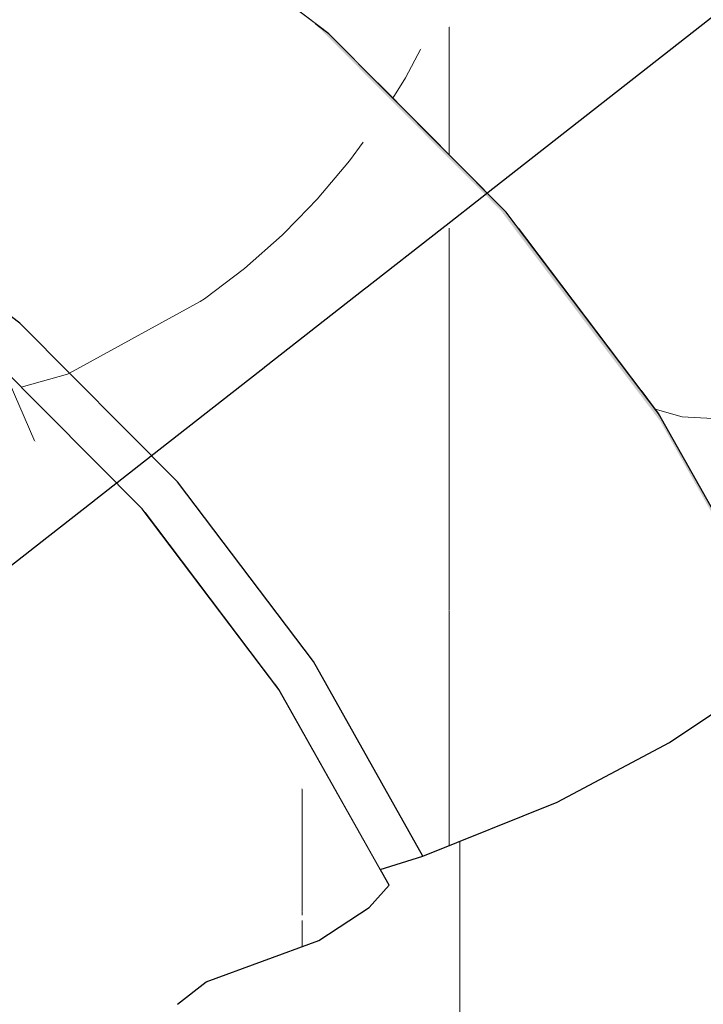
# Model space of a CAD drawing. Header units: millimetres. Extents: x -36478 to 31050, y -14815 to 11827.
# Tile 107 of 256: x -17879 to -17817, y 8070 to 8159. Entities that reach past the tile are written whole.
import ezdxf

# ---------------------------------------------------------------- set-up
doc = ezdxf.new("R2010")
doc.units = ezdxf.units.MM
doc.header["$MEASUREMENT"] = 0
doc.linetypes.add('Wipeout_Contour', pattern=[1000, 0, -1000])
for name, color, linetype in [('Nové_Konstrukce - krov', 7, 'Continuous'), ('Nové_Konstrukce - střechy a skořepiny', 7, 'Continuous'), ('Nové_Výplně - Povrchové', 7, 'Continuous')]:
    doc.layers.add(name, color=color, linetype=linetype)

# ---------------------------------------------------------------- blocks, each defined once
blk = doc.blocks.new('*X13')
at = {"layer": 'Nové_Výplně - Povrchové', "color": 21, "linetype": 'Continuous', "lineweight": 20, "true_color": 0xffaaaa}
for p, q in [((-17838.689, 8141.825), (-17838.689, 8093.528)), ((-17838.689, 8131.874), (-17851.415, 8131.874)), ((-17838.689, 8131.874), (-17836.865, 8129.979)), ((-17836.865, 8129.979), (-17834.743, 8128.149)), ((-17834.743, 8128.149), (-17832.336, 8126.394)), ((-17832.336, 8126.394), (-17829.655, 8124.723)), ((-17829.655, 8124.723), (-17826.714, 8123.144)), ((-17826.714, 8123.144), (-17823.529, 8121.666)), ((-17823.529, 8121.666), (-17820.117, 8120.296)), ((-17820.117, 8120.296), (-17816.496, 8119.042)), ((-17838.689, 8093.301), (-17838.689, 8030.423))]:
    blk.add_line(p, q, dxfattribs=at)
blk = doc.blocks.new('výplň_6_1', base_point=(0, 0))
at = {"layer": 'Nové_Výplně - Povrchové', "color": 21, "linetype": 'Continuous', "lineweight": 20, "true_color": 0xffaaaa}
blk.add_blockref('*X13', (0, 0), dxfattribs=at)
blk = doc.blocks.new('výplň_2282_1', base_point=(0, 0))
at = {"color": 254, "linetype": 'Wipeout_Contour', "lineweight": 0, "ltscale": 78233.411397}
blk.add_wipeout([(-17706.157, 8239.578), (-17833.408, 8140.605), (-17822.254, 8125.876), (-17695.003, 8224.849)], dxfattribs=at).dxf.layer = 'Nové_Výplně - Povrchové'
blk = doc.blocks.new('*X4567')
at = {"layer": 'Nové_Výplně - Povrchové', "color": 21, "linetype": 'Continuous', "lineweight": 20, "true_color": 0xffaaaa}
for p, q in [((-17744.254, 8186.542), (-17736.713, 8169.427)), ((-17754.634, 8162.432), (-17775.254, 8162.432)), ((-17745.707, 8162.432), (-17754.634, 8162.432)), ((-17775.946, 8149.899), (-17775.645, 8162.127)), ((-17775.54, 8162.209), (-17767.998, 8145.094)), ((-17779.366, 8139.181), (-17775.946, 8149.899)), ((-17784.82, 8132.01), (-17779.366, 8139.181)), ((-17794.688, 8125.259), (-17788.802, 8128.914)), ((-17805.81, 8122.764), (-17794.688, 8125.259)), ((-17820.953, 8124.157), (-17818.52, 8123.467)), ((-17818.52, 8123.467), (-17805.81, 8122.764))]:
    blk.add_line(p, q, dxfattribs=at)
blk = doc.blocks.new('výplň_2283_1', base_point=(0, 0))
at = {"color": 254, "linetype": 'Wipeout_Contour', "lineweight": 0, "ltscale": 97755.317119}
blk.add_wipeout([(-17695.003, 8224.849), (-17822.254, 8125.876), (-17820.65, 8123.757), (-17812.97, 8110.116), (-17686.005, 8208.866)], dxfattribs=at).dxf.layer = 'Nové_Výplně - Povrchové'
at = {"layer": 'Nové_Výplně - Povrchové', "color": 21, "linetype": 'Continuous', "lineweight": 20, "true_color": 0xffaaaa}
blk.add_blockref('*X4567', (0, 0), dxfattribs=at)
blk = doc.blocks.new('*X4573')
at = {"layer": 'Nové_Výplně - Povrchové', "color": 21, "linetype": 'Continuous', "lineweight": 20, "true_color": 0xffaaaa}
for p, q in [((-17791.644, 8196.205), (-17791.644, 8173.088)), ((-17835.067, 8162.432), (-17815.661, 8162.432)), ((-17815.661, 8162.432), (-17805.345, 8162.432)), ((-17839.679, 8158.845), (-17839.679, 8147.249)), ((-17842.245, 8156.849), (-17843.624, 8154.228)), ((-17843.624, 8154.228), (-17844.78, 8152.373))]:
    blk.add_line(p, q, dxfattribs=at)
blk = doc.blocks.new('výplň_2286_1', base_point=(0, 0))
at = {"color": 254, "linetype": 'Wipeout_Contour', "lineweight": 0, "ltscale": 97904.925541}
blk.add_wipeout([(-17719.127, 8252.607), (-17846.185, 8153.784), (-17834.496, 8142.042), (-17833.408, 8140.605), (-17706.157, 8239.578)], dxfattribs=at).dxf.layer = 'Nové_Výplně - Povrchové'
at = {"layer": 'Nové_Výplně - Povrchové', "color": 21, "linetype": 'Continuous', "lineweight": 20, "true_color": 0xffaaaa}
blk.add_blockref('*X4573', (0, 0), dxfattribs=at)
blk = doc.blocks.new('výplň_2287_1', base_point=(0, 0))
at = {"color": 254, "linetype": 'Wipeout_Contour', "lineweight": 0, "ltscale": 97995.526695}
blk.add_wipeout([(-17733.52, 8263.54), (-17859.875, 8165.264), (-17850.597, 8158.216), (-17846.185, 8153.784), (-17719.127, 8252.607)], dxfattribs=at).dxf.layer = 'Nové_Výplně - Povrchové'
blk = doc.blocks.new('výplň_2318_1', base_point=(0, 0))
at = {"color": 254, "linetype": 'Wipeout_Contour', "lineweight": 0, "ltscale": 97995.128474}
blk.add_wipeout([(-17851.994, 8101.276), (-17855.509, 8099.233), (-17855.133, 8098.737), (-17845.927, 8082.385), (-17842.048, 8083.61)], dxfattribs=at).dxf.layer = 'Nové_Výplně - Povrchové'
blk = doc.blocks.new('*X4639')
at = {"layer": 'Nové_Výplně - Povrchové', "linetype": 'Continuous', "lineweight": 20, "true_color": 0xffaaaa}
blk.add_hatch(color=21, dxfattribs=at).paths.add_polyline_path([(-17808.816, 8102.301), (-17809.48, 8103.917), (-17820.65, 8123.757), (-17820.506, 8123.064)])
blk = doc.blocks.new('výplň_2319_1', base_point=(0, 0))
at = {"color": 254, "linetype": 'Wipeout_Contour', "lineweight": 0, "ltscale": 78301.382892}
blk.add_wipeout([(-17808.816, 8102.301), (-17809.48, 8103.917), (-17820.65, 8123.757), (-17820.506, 8123.064)], dxfattribs=at).dxf.layer = 'Nové_Výplně - Povrchové'
at = {"layer": 'Nové_Výplně - Povrchové', "color": 21, "linetype": 'Continuous', "lineweight": 20, "true_color": 0xffaaaa}
blk.add_blockref('*X4639', (0, 0), dxfattribs=at)
blk = doc.blocks.new('výplň_2320_1', base_point=(0, 0))
at = {"color": 254, "linetype": 'Wipeout_Contour', "lineweight": 0, "ltscale": 78315.959632}
blk.add_wipeout([(-17819.658, 8093.914), (-17812.061, 8099.018), (-17823.935, 8120.11), (-17831.336, 8114.658)], dxfattribs=at).dxf.layer = 'Nové_Výplně - Povrchové'
blk = doc.blocks.new('výplň_2321_1', base_point=(0, 0))
at = {"color": 254, "linetype": 'Wipeout_Contour', "lineweight": 0, "ltscale": 78303.219309}
blk.add_wipeout([(-17812.061, 8099.018), (-17808.816, 8102.301), (-17820.506, 8123.064), (-17823.935, 8120.11)], dxfattribs=at).dxf.layer = 'Nové_Výplně - Povrchové'
blk = doc.blocks.new('*X4645')
at = {"layer": 'Nové_Výplně - Povrchové', "color": 21, "linetype": 'Continuous', "lineweight": 20, "true_color": 0xffaaaa}
blk.add_line((-17839.679, 8105.943), (-17839.679, 8084.563), dxfattribs=at)
blk = doc.blocks.new('výplň_2322_1', base_point=(0, 0))
at = {"color": 254, "linetype": 'Wipeout_Contour', "lineweight": 0, "ltscale": 78367.680188}
blk.add_wipeout([(-17851.994, 8101.276), (-17842.048, 8083.61), (-17829.866, 8088.511), (-17840.926, 8108.157)], dxfattribs=at).dxf.layer = 'Nové_Výplně - Povrchové'
at = {"layer": 'Nové_Výplně - Povrchové', "color": 21, "linetype": 'Continuous', "lineweight": 20, "true_color": 0xffaaaa}
blk.add_blockref('*X4645', (0, 0), dxfattribs=at)
blk = doc.blocks.new('*X4647')
at = {"layer": 'Nové_Výplně - Povrchové', "color": 21, "linetype": 'Continuous', "lineweight": 20, "true_color": 0xffaaaa}
blk.add_line((-17839.679, 8109.002), (-17839.679, 8105.943), dxfattribs=at)
blk = doc.blocks.new('výplň_2323_1', base_point=(0, 0))
at = {"color": 254, "linetype": 'Wipeout_Contour', "lineweight": 0, "ltscale": 78338.311874}
blk.add_wipeout([(-17829.866, 8088.511), (-17819.658, 8093.914), (-17831.336, 8114.658), (-17840.926, 8108.157)], dxfattribs=at).dxf.layer = 'Nové_Výplně - Povrchové'
at = {"layer": 'Nové_Výplně - Povrchové', "color": 21, "linetype": 'Continuous', "lineweight": 20, "true_color": 0xffaaaa}
blk.add_blockref('*X4647', (0, 0), dxfattribs=at)
blk = doc.blocks.new('*X4649')
at = {"layer": 'Nové_Výplně - Povrchové', "color": 21, "linetype": 'Continuous', "lineweight": 20, "true_color": 0xffaaaa}
blk.add_line((-17839.679, 8138.722), (-17839.679, 8125.675), dxfattribs=at)
blk = doc.blocks.new('výplň_2324_1', base_point=(0, 0))
at = {"color": 254, "linetype": 'Wipeout_Contour', "lineweight": 0, "ltscale": 78397.275036}
blk.add_wipeout([(-17845.813, 8133.775), (-17831.336, 8114.658), (-17823.935, 8120.11), (-17838.654, 8139.549)], dxfattribs=at).dxf.layer = 'Nové_Výplně - Povrchové'
at = {"layer": 'Nové_Výplně - Povrchové', "color": 21, "linetype": 'Continuous', "lineweight": 20, "true_color": 0xffaaaa}
blk.add_blockref('*X4649', (0, 0), dxfattribs=at)
blk = doc.blocks.new('*X4651')
at = {"layer": 'Nové_Výplně - Povrchové', "linetype": 'Continuous', "lineweight": 20, "true_color": 0xffaaaa}
blk.add_hatch(color=21, dxfattribs=at).paths.add_polyline_path([(-17850.597, 8158.216), (-17851.846, 8159.127), (-17834.996, 8142.2), (-17834.496, 8142.042)])
blk = doc.blocks.new('výplň_2325_1', base_point=(0, 0))
at = {"color": 254, "linetype": 'Wipeout_Contour', "lineweight": 0, "ltscale": 78465.40705}
blk.add_wipeout([(-17850.597, 8158.216), (-17851.846, 8159.127), (-17834.996, 8142.2), (-17834.496, 8142.042)], dxfattribs=at).dxf.layer = 'Nové_Výplně - Povrchové'
at = {"layer": 'Nové_Výplně - Povrchové', "color": 21, "linetype": 'Continuous', "lineweight": 20, "true_color": 0xffaaaa}
blk.add_blockref('*X4651', (0, 0), dxfattribs=at)
blk = doc.blocks.new('*X4653')
at = {"layer": 'Nové_Výplně - Povrchové', "linetype": 'Continuous', "lineweight": 20, "true_color": 0xffaaaa}
blk.add_hatch(color=21, dxfattribs=at).paths.add_polyline_path([(-17820.506, 8123.064), (-17820.65, 8123.757), (-17834.496, 8142.042), (-17834.996, 8142.2)])
blk = doc.blocks.new('výplň_2326_1', base_point=(0, 0))
at = {"color": 254, "linetype": 'Wipeout_Contour', "lineweight": 0, "ltscale": 78380.38276}
blk.add_wipeout([(-17820.506, 8123.064), (-17820.65, 8123.757), (-17834.496, 8142.042), (-17834.996, 8142.2)], dxfattribs=at).dxf.layer = 'Nové_Výplně - Povrchové'
at = {"layer": 'Nové_Výplně - Povrchové', "color": 21, "linetype": 'Continuous', "lineweight": 20, "true_color": 0xffaaaa}
blk.add_blockref('*X4653', (0, 0), dxfattribs=at)
blk = doc.blocks.new('*X4655')
at = {"layer": 'Nové_Výplně - Povrchové', "linetype": 'Continuous', "lineweight": 20, "true_color": 0xffaaaa}
blk.add_hatch(color=21, dxfattribs=at).paths.add_polyline_path([(-17850.597, 8158.216), (-17868.465, 8171.788), (-17870.545, 8173.33), (-17851.846, 8159.127)])
blk = doc.blocks.new('výplň_2327_1', base_point=(0, 0))
at = {"color": 254, "linetype": 'Wipeout_Contour', "lineweight": 0, "ltscale": 78553.936431}
blk.add_wipeout([(-17850.597, 8158.216), (-17868.465, 8171.788), (-17870.545, 8173.33), (-17851.846, 8159.127)], dxfattribs=at).dxf.layer = 'Nové_Výplně - Povrchové'
at = {"layer": 'Nové_Výplně - Povrchové', "color": 21, "linetype": 'Continuous', "lineweight": 20, "true_color": 0xffaaaa}
blk.add_blockref('*X4655', (0, 0), dxfattribs=at)
blk = doc.blocks.new('výplň_2328_1', base_point=(0, 0))
at = {"color": 254, "linetype": 'Wipeout_Contour', "lineweight": 0, "ltscale": 78384.590501}
blk.add_wipeout([(-17823.935, 8120.11), (-17820.506, 8123.064), (-17834.996, 8142.2), (-17838.654, 8139.549)], dxfattribs=at).dxf.layer = 'Nové_Výplně - Povrchové'
blk = doc.blocks.new('*X4659')
at = {"layer": 'Nové_Výplně - Povrchové', "color": 21, "linetype": 'Continuous', "lineweight": 20, "true_color": 0xffaaaa}
for p, q in [((-17871.697, 8172.74), (-17861.562, 8166.506)), ((-17871.05, 8173.071), (-17869.953, 8172.657)), ((-17869.953, 8172.657), (-17869.433, 8172.485)), ((-17874.126, 8171.498), (-17874.126, 8170.685))]:
    blk.add_line(p, q, dxfattribs=at)
blk = doc.blocks.new('výplň_2329_1', base_point=(0, 0))
at = {"color": 254, "linetype": 'Wipeout_Contour', "lineweight": 0, "ltscale": 78563.500789}
blk.add_wipeout([(-17851.846, 8159.127), (-17870.545, 8173.33), (-17874.766, 8171.171), (-17855.771, 8156.743)], dxfattribs=at).dxf.layer = 'Nové_Výplně - Povrchové'
at = {"layer": 'Nové_Výplně - Povrchové', "color": 21, "linetype": 'Continuous', "lineweight": 20, "true_color": 0xffaaaa}
blk.add_blockref('*X4659', (0, 0), dxfattribs=at)
blk = doc.blocks.new('výplň_2330_1', base_point=(0, 0))
at = {"color": 254, "linetype": 'Wipeout_Contour', "lineweight": 0, "ltscale": 78472.244753}
blk.add_wipeout([(-17834.996, 8142.2), (-17851.846, 8159.127), (-17855.771, 8156.743), (-17838.654, 8139.549)], dxfattribs=at).dxf.layer = 'Nové_Výplně - Povrchové'
blk = doc.blocks.new('výplň_2359_1', base_point=(0, 0))
at = {"color": 254, "linetype": 'Wipeout_Contour', "lineweight": 0, "ltscale": 78456.541653}
blk.add_wipeout([(-17864.322, 8117.557), (-17867.285, 8114.784), (-17855.509, 8099.233), (-17851.994, 8101.276)], dxfattribs=at).dxf.layer = 'Nové_Výplně - Povrchové'
blk = doc.blocks.new('*X4721')
at = {"layer": 'Nové_Výplně - Povrchové', "color": 21, "linetype": 'Continuous', "lineweight": 20, "true_color": 0xffaaaa}
blk.add_line((-17839.679, 8125.675), (-17839.679, 8109.002), dxfattribs=at)
blk = doc.blocks.new('výplň_2360_1', base_point=(0, 0))
at = {"color": 254, "linetype": 'Wipeout_Contour', "lineweight": 0, "ltscale": 78416.792098}
blk.add_wipeout([(-17840.926, 8108.157), (-17831.336, 8114.658), (-17845.813, 8133.775), (-17854.636, 8126.263)], dxfattribs=at).dxf.layer = 'Nové_Výplně - Povrchové'
at = {"layer": 'Nové_Výplně - Povrchové', "color": 21, "linetype": 'Continuous', "lineweight": 20, "true_color": 0xffaaaa}
blk.add_blockref('*X4721', (0, 0), dxfattribs=at)
blk = doc.blocks.new('výplň_2361_1', base_point=(0, 0))
at = {"color": 254, "linetype": 'Wipeout_Contour', "lineweight": 0, "ltscale": 78440.154331}
blk.add_wipeout([(-17851.994, 8101.276), (-17840.926, 8108.157), (-17854.636, 8126.263), (-17864.322, 8117.557)], dxfattribs=at).dxf.layer = 'Nové_Výplně - Povrchové'
blk = doc.blocks.new('*X4725')
at = {"layer": 'Nové_Výplně - Povrchové', "color": 21, "linetype": 'Continuous', "lineweight": 20, "true_color": 0xffaaaa}
for p, q in [((-17874.316, 8127.334), (-17878.515, 8126.146)), ((-17874.148, 8127.427), (-17874.316, 8127.334))]:
    blk.add_line(p, q, dxfattribs=at)
blk = doc.blocks.new('výplň_2362_1', base_point=(0, 0))
at = {"color": 254, "linetype": 'Wipeout_Contour', "lineweight": 0, "ltscale": 98152.957905}
blk.add_wipeout([(-17878.659, 8131.959), (-17880.946, 8128.588), (-17867.54, 8115.121), (-17867.285, 8114.784), (-17864.322, 8117.557)], dxfattribs=at).dxf.layer = 'Nové_Výplně - Povrchové'
at = {"layer": 'Nové_Výplně - Povrchové', "color": 21, "linetype": 'Continuous', "lineweight": 20, "true_color": 0xffaaaa}
blk.add_blockref('*X4725', (0, 0), dxfattribs=at)
blk = doc.blocks.new('*X4729')
at = {"layer": 'Nové_Výplně - Povrchové', "color": 21, "linetype": 'Continuous', "lineweight": 20, "true_color": 0xffaaaa}
blk.add_line((-17862.281, 8133.943), (-17874.148, 8127.427), dxfattribs=at)
blk = doc.blocks.new('výplň_2364_1', base_point=(0, 0))
at = {"color": 254, "linetype": 'Wipeout_Contour', "lineweight": 0, "ltscale": 78518.241263}
blk.add_wipeout([(-17864.322, 8117.557), (-17854.636, 8126.263), (-17870.579, 8142.278), (-17878.659, 8131.959)], dxfattribs=at).dxf.layer = 'Nové_Výplně - Povrchové'
at = {"layer": 'Nové_Výplně - Povrchové', "color": 21, "linetype": 'Continuous', "lineweight": 20, "true_color": 0xffaaaa}
blk.add_blockref('*X4729', (0, 0), dxfattribs=at)
blk = doc.blocks.new('*X4731')
at = {"layer": 'Nové_Výplně - Povrchové', "color": 21, "linetype": 'Continuous', "lineweight": 20, "true_color": 0xffaaaa}
for p, q in [((-17847.463, 8148.397), (-17848.713, 8146.68)), ((-17848.713, 8146.68), (-17851.654, 8143.202)), ((-17851.654, 8143.202), (-17853.41, 8141.407)), ((-17839.679, 8140.578), (-17839.679, 8138.722))]:
    blk.add_line(p, q, dxfattribs=at)
blk = doc.blocks.new('výplň_2365_1', base_point=(0, 0))
at = {"color": 254, "linetype": 'Wipeout_Contour', "lineweight": 0, "ltscale": 78484.874508}
blk.add_wipeout([(-17845.813, 8133.775), (-17838.654, 8139.549), (-17855.771, 8156.743), (-17862.647, 8150.685)], dxfattribs=at).dxf.layer = 'Nové_Výplně - Povrchové'
at = {"layer": 'Nové_Výplně - Povrchové', "color": 21, "linetype": 'Continuous', "lineweight": 20, "true_color": 0xffaaaa}
blk.add_blockref('*X4731', (0, 0), dxfattribs=at)
blk = doc.blocks.new('*X4733')
at = {"layer": 'Nové_Výplně - Povrchové', "color": 21, "linetype": 'Continuous', "lineweight": 20, "true_color": 0xffaaaa}
for p, q in [((-17853.41, 8141.407), (-17854.838, 8139.946)), ((-17854.838, 8139.946), (-17858.251, 8136.929)), ((-17858.251, 8136.929), (-17861.872, 8134.167)), ((-17861.872, 8134.167), (-17862.281, 8133.943))]:
    blk.add_line(p, q, dxfattribs=at)
blk = doc.blocks.new('výplň_2366_1', base_point=(0, 0))
at = {"color": 254, "linetype": 'Wipeout_Contour', "lineweight": 0, "ltscale": 78501.343883}
blk.add_wipeout([(-17854.636, 8126.263), (-17845.813, 8133.775), (-17862.647, 8150.685), (-17870.579, 8142.278)], dxfattribs=at).dxf.layer = 'Nové_Výplně - Povrchové'
at = {"layer": 'Nové_Výplně - Povrchové', "color": 21, "linetype": 'Continuous', "lineweight": 20, "true_color": 0xffaaaa}
blk.add_blockref('*X4733', (0, 0), dxfattribs=at)
blk = doc.blocks.new('výplň_2367_1', base_point=(0, 0))
at = {"color": 254, "linetype": 'Wipeout_Contour', "lineweight": 0, "ltscale": 78599.553619}
blk.add_wipeout([(-17888.271, 8155.717), (-17894.568, 8144.043), (-17878.659, 8131.959), (-17870.579, 8142.278)], dxfattribs=at).dxf.layer = 'Nové_Výplně - Povrchové'
blk = doc.blocks.new('výplň_2371_1', base_point=(0, 0))
at = {"color": 254, "linetype": 'Wipeout_Contour', "lineweight": 0, "ltscale": 78576.078321}
blk.add_wipeout([(-17862.647, 8150.685), (-17855.771, 8156.743), (-17874.766, 8171.171), (-17881.327, 8164.875)], dxfattribs=at).dxf.layer = 'Nové_Výplně - Povrchové'
blk = doc.blocks.new('výplň_2373_1', base_point=(0, 0))
at = {"color": 254, "linetype": 'Wipeout_Contour', "lineweight": 0, "ltscale": 78589.381181}
blk.add_wipeout([(-17870.579, 8142.278), (-17862.647, 8150.685), (-17881.327, 8164.875), (-17888.271, 8155.717)], dxfattribs=at).dxf.layer = 'Nové_Výplně - Povrchové'
blk = doc.blocks.new('výplň_2382_1', base_point=(0, 0))
at = {"color": 254, "linetype": 'Wipeout_Contour', "lineweight": 0, "ltscale": 78436.896356}
blk.add_wipeout([(-17864.346, 8070.157), (-17861.716, 8072.202), (-17870.714, 8088.185), (-17873.344, 8086.139)], dxfattribs=at).dxf.layer = 'Nové_Výplně - Povrchové'
blk = doc.blocks.new('*X4767')
at = {"layer": 'Nové_Výplně - Povrchové', "color": 21, "linetype": 'Continuous', "lineweight": 20, "true_color": 0xffaaaa}
for p, q in [((-17853.02, 8078.617), (-17853.02, 8078.257)), ((-17853.02, 8077.757), (-17853.02, 8075.382))]:
    blk.add_line(p, q, dxfattribs=at)
blk = doc.blocks.new('výplň_2383_1', base_point=(0, 0))
at = {"color": 254, "linetype": 'Wipeout_Contour', "lineweight": 0, "ltscale": 78419.870193}
blk.add_wipeout([(-17861.533, 8093.737), (-17870.714, 8088.185), (-17861.716, 8072.202), (-17851.51, 8075.934)], dxfattribs=at).dxf.layer = 'Nové_Výplně - Povrchové'
at = {"layer": 'Nové_Výplně - Povrchové', "color": 21, "linetype": 'Continuous', "lineweight": 20, "true_color": 0xffaaaa}
blk.add_blockref('*X4767', (0, 0), dxfattribs=at)
blk = doc.blocks.new('*X4769')
at = {"layer": 'Nové_Výplně - Povrchové', "color": 21, "linetype": 'Continuous', "lineweight": 20, "true_color": 0xffaaaa}
blk.add_line((-17853.02, 8089.739), (-17853.02, 8078.617), dxfattribs=at)
blk = doc.blocks.new('výplň_2384_1', base_point=(0, 0))
at = {"color": 254, "linetype": 'Wipeout_Contour', "lineweight": 0, "ltscale": 78400.477916}
blk.add_wipeout([(-17851.51, 8075.934), (-17846.939, 8078.939), (-17857.096, 8096.98), (-17861.533, 8093.737)], dxfattribs=at).dxf.layer = 'Nové_Výplně - Povrchové'
at = {"layer": 'Nové_Výplně - Povrchové', "color": 21, "linetype": 'Continuous', "lineweight": 20, "true_color": 0xffaaaa}
blk.add_blockref('*X4769', (0, 0), dxfattribs=at)
blk = doc.blocks.new('výplň_2385_1', base_point=(0, 0))
at = {"color": 254, "linetype": 'Wipeout_Contour', "lineweight": 0, "ltscale": 78392.998475}
blk.add_wipeout([(-17846.939, 8078.939), (-17845.125, 8080.959), (-17855.133, 8098.737), (-17857.096, 8096.98)], dxfattribs=at).dxf.layer = 'Nové_Výplně - Povrchové'
blk = doc.blocks.new('výplň_2386_1', base_point=(0, 0))
at = {"color": 254, "linetype": 'Wipeout_Contour', "lineweight": 0, "ltscale": 78462.554693}
blk.add_wipeout([(-17867.54, 8115.121), (-17869.687, 8113.607), (-17857.096, 8096.98), (-17855.133, 8098.737)], dxfattribs=at).dxf.layer = 'Nové_Výplně - Povrchové'
blk = doc.blocks.new('výplň_2400_1', base_point=(0, 0))
at = {"color": 254, "linetype": 'Wipeout_Contour', "lineweight": 0, "ltscale": 98281.355636}
blk.add_wipeout([(-17873.344, 8086.139), (-18000.596, 7987.166), (-17998.991, 7985.048), (-17991.311, 7971.406), (-17864.346, 8070.157)], dxfattribs=at).dxf.layer = 'Nové_Výplně - Povrchové'
blk = doc.blocks.new('výplň_2401_1', base_point=(0, 0))
at = {"color": 254, "linetype": 'Wipeout_Contour', "lineweight": 0, "ltscale": 78470.074627}
blk.add_wipeout([(-17861.533, 8093.737), (-17857.096, 8096.98), (-17869.687, 8113.607), (-17873.957, 8110.145)], dxfattribs=at).dxf.layer = 'Nové_Výplně - Povrchové'
blk = doc.blocks.new('výplň_2402_1', base_point=(0, 0))
at = {"color": 254, "linetype": 'Wipeout_Contour', "lineweight": 0, "ltscale": 78498.935646}
blk.add_wipeout([(-17870.714, 8088.185), (-17881.868, 8102.914), (-17884.498, 8100.869), (-17873.344, 8086.139)], dxfattribs=at).dxf.layer = 'Nové_Výplně - Povrchové'
blk = doc.blocks.new('výplň_2403_1', base_point=(0, 0))
at = {"color": 254, "linetype": 'Wipeout_Contour', "lineweight": 0, "ltscale": 78485.451022}
blk.add_wipeout([(-17870.714, 8088.185), (-17861.533, 8093.737), (-17873.957, 8110.145), (-17881.868, 8102.914)], dxfattribs=at).dxf.layer = 'Nové_Výplně - Povrchové'
blk = doc.blocks.new('výplň_2404_1', base_point=(0, 0))
at = {"color": 254, "linetype": 'Wipeout_Contour', "lineweight": 0, "ltscale": 78653.294189}
blk.add_wipeout([(-17884.498, 8100.869), (-18011.749, 8001.896), (-18000.596, 7987.166), (-17873.344, 8086.139)], dxfattribs=at).dxf.layer = 'Nové_Výplně - Povrchové'
blk = doc.blocks.new('*X4823')
at = {"layer": 'Nové_Výplně - Povrchové', "color": 21, "linetype": 'Continuous', "lineweight": 20, "true_color": 0xffaaaa}
blk.add_line((-17877.275, 8121.229), (-17880.101, 8127.739), dxfattribs=at)
blk = doc.blocks.new('výplň_2411_1', base_point=(0, 0))
at = {"color": 254, "linetype": 'Wipeout_Contour', "lineweight": 0, "ltscale": 78537.502672}
blk.add_wipeout([(-17869.687, 8113.607), (-17867.54, 8115.121), (-17881.967, 8129.614), (-17884.328, 8128.314)], dxfattribs=at).dxf.layer = 'Nové_Výplně - Povrchové'
at = {"layer": 'Nové_Výplně - Povrchové', "color": 21, "linetype": 'Continuous', "lineweight": 20, "true_color": 0xffaaaa}
blk.add_blockref('*X4823', (0, 0), dxfattribs=at)
blk = doc.blocks.new('výplň_2412_1', base_point=(0, 0))
at = {"color": 254, "linetype": 'Wipeout_Contour', "lineweight": 0, "ltscale": 78556.122322}
blk.add_wipeout([(-17881.868, 8102.914), (-17873.957, 8110.145), (-17888.405, 8124.658), (-17894.838, 8115.943)], dxfattribs=at).dxf.layer = 'Nové_Výplně - Povrchové'
blk = doc.blocks.new('výplň_2413_1', base_point=(0, 0))
at = {"color": 254, "linetype": 'Wipeout_Contour', "lineweight": 0, "ltscale": 78545.069087}
blk.add_wipeout([(-17873.957, 8110.145), (-17869.687, 8113.607), (-17884.328, 8128.314), (-17888.405, 8124.658)], dxfattribs=at).dxf.layer = 'Nové_Výplně - Povrchové'

msp = doc.modelspace()

# ---------------------------------------------------------------- block references
at = {"layer": 'Nové_Výplně - Povrchové', "color": 21, "linetype": 'Continuous', "lineweight": 20, "true_color": 0xffaaaa}
msp.add_blockref('výplň_6_1', (0, 0), dxfattribs=at)

# ---------------------------------------------------------------- next in the draw order: block references
for name in ['výplň_2282_1', 'výplň_2318_1', 'výplň_2382_1']:
    msp.add_blockref(name, (0, 0), dxfattribs=at)

# ---------------------------------------------------------------- next in the draw order: block references
msp.add_blockref('výplň_2283_1', (0, 0), dxfattribs=at)

# ---------------------------------------------------------------- next in the draw order: block references
for name in ['výplň_2286_1', 'výplň_2319_1']:
    msp.add_blockref(name, (0, 0), dxfattribs=at)

# ---------------------------------------------------------------- next in the draw order: block references
for name in ['výplň_2287_1', 'výplň_2320_1']:
    msp.add_blockref(name, (0, 0), dxfattribs=at)

# ---------------------------------------------------------------- next in the draw order: block references
for name in ['výplň_2325_1', 'výplň_2321_1', 'výplň_2322_1']:
    msp.add_blockref(name, (0, 0), dxfattribs=at)

# ---------------------------------------------------------------- next in the draw order: block references
for name in ['výplň_2327_1', 'výplň_2359_1', 'výplň_2323_1', 'výplň_2383_1']:
    msp.add_blockref(name, (0, 0), dxfattribs=at)

# ---------------------------------------------------------------- next in the draw order: linework, layer by layer
at = {"layer": 'Nové_Konstrukce - krov', "color": 1, "linetype": 'Continuous', "lineweight": 25}
for p, q in [((-17819.658, 8093.914), (-17812.061, 8099.018)), ((-17829.866, 8088.511), (-17819.658, 8093.914)), ((-17842.048, 8083.61), (-17829.866, 8088.511))]:
    msp.add_line(p, q, dxfattribs=at)

# ---------------------------------------------------------------- next in the draw order: block references
at = {"layer": 'Nové_Výplně - Povrchové', "color": 21, "linetype": 'Continuous', "lineweight": 20, "true_color": 0xffaaaa}
for name in ['výplň_2329_1', 'výplň_2324_1', 'výplň_2384_1', 'výplň_2400_1']:
    msp.add_blockref(name, (0, 0), dxfattribs=at)

# ---------------------------------------------------------------- next in the draw order: linework, layer by layer
at = {"layer": 'Nové_Konstrukce - krov', "color": 1, "linetype": 'Continuous', "lineweight": 25}
for p, q in [((-17861.716, 8072.202), (-17851.51, 8075.934)), ((-17864.346, 8070.157), (-17861.716, 8072.202))]:
    msp.add_line(p, q, dxfattribs=at)

# ---------------------------------------------------------------- next in the draw order: block references
at = {"layer": 'Nové_Výplně - Povrchové', "color": 21, "linetype": 'Continuous', "lineweight": 20, "true_color": 0xffaaaa}
for name in ['výplň_2326_1', 'výplň_2385_1']:
    msp.add_blockref(name, (0, 0), dxfattribs=at)

# ---------------------------------------------------------------- next in the draw order: linework, layer by layer
at = {"layer": 'Nové_Konstrukce - krov', "color": 1, "linetype": 'Continuous', "lineweight": 25}
for p, q in [((-17845.927, 8082.385), (-17842.048, 8083.61)), ((-17846.939, 8078.939), (-17845.125, 8080.959)), ((-17851.51, 8075.934), (-17846.939, 8078.939))]:
    msp.add_line(p, q, dxfattribs=at)

# ---------------------------------------------------------------- next in the draw order: block references
at = {"layer": 'Nové_Výplně - Povrchové', "color": 21, "linetype": 'Continuous', "lineweight": 20, "true_color": 0xffaaaa}
msp.add_blockref('výplň_2328_1', (0, 0), dxfattribs=at)

# ---------------------------------------------------------------- next in the draw order: linework, layer by layer
at = {"layer": 'Nové_Konstrukce - krov', "color": 1, "linetype": 'Continuous', "lineweight": 25}
msp.add_line((-17809.48, 8103.917), (-17820.65, 8123.757), dxfattribs=at)

# ---------------------------------------------------------------- next in the draw order: block references
at = {"layer": 'Nové_Výplně - Povrchové', "color": 21, "linetype": 'Continuous', "lineweight": 20, "true_color": 0xffaaaa}
for name in ['výplň_2330_1', 'výplň_2360_1']:
    msp.add_blockref(name, (0, 0), dxfattribs=at)

# ---------------------------------------------------------------- next in the draw order: linework, layer by layer
at = {"layer": 'Nové_Konstrukce - krov', "color": 1, "linetype": 'Continuous', "lineweight": 25}
msp.add_line((-17820.65, 8123.757), (-17834.496, 8142.042), dxfattribs=at)

# ---------------------------------------------------------------- next in the draw order: block references
at = {"layer": 'Nové_Výplně - Povrchové', "color": 21, "linetype": 'Continuous', "lineweight": 20, "true_color": 0xffaaaa}
msp.add_blockref('výplň_2361_1', (0, 0), dxfattribs=at)

# ---------------------------------------------------------------- next in the draw order: linework, layer by layer
at = {"layer": 'Nové_Konstrukce - krov', "color": 1, "linetype": 'Continuous', "lineweight": 25}
msp.add_line((-17842.048, 8083.61), (-17851.994, 8101.276), dxfattribs=at)

# ---------------------------------------------------------------- next in the draw order: block references
at = {"layer": 'Nové_Výplně - Povrchové', "color": 21, "linetype": 'Continuous', "lineweight": 20, "true_color": 0xffaaaa}
msp.add_blockref('výplň_2362_1', (0, 0), dxfattribs=at)

# ---------------------------------------------------------------- next in the draw order: block references
for name in ['výplň_2364_1', 'výplň_2386_1']:
    msp.add_blockref(name, (0, 0), dxfattribs=at)

# ---------------------------------------------------------------- next in the draw order: linework, layer by layer
at = {"layer": 'Nové_Konstrukce - krov', "color": 1, "linetype": 'Continuous', "lineweight": 25}
msp.add_line((-17845.125, 8080.959), (-17855.133, 8098.737), dxfattribs=at)

# ---------------------------------------------------------------- next in the draw order: block references
at = {"layer": 'Nové_Výplně - Povrchové', "color": 21, "linetype": 'Continuous', "lineweight": 20, "true_color": 0xffaaaa}
for name in ['výplň_2365_1', 'výplň_2401_1']:
    msp.add_blockref(name, (0, 0), dxfattribs=at)

# ---------------------------------------------------------------- next in the draw order: block references
for name in ['výplň_2366_1', 'výplň_2402_1']:
    msp.add_blockref(name, (0, 0), dxfattribs=at)

# ---------------------------------------------------------------- next in the draw order: linework, layer by layer
at = {"layer": 'Nové_Konstrukce - krov', "color": 1, "linetype": 'Continuous', "lineweight": 25}
msp.add_line((-17834.496, 8142.042), (-17850.597, 8158.216), dxfattribs=at)

# ---------------------------------------------------------------- next in the draw order: block references
at = {"layer": 'Nové_Výplně - Povrchové', "color": 21, "linetype": 'Continuous', "lineweight": 20, "true_color": 0xffaaaa}
for name in ['výplň_2367_1', 'výplň_2411_1', 'výplň_2403_1']:
    msp.add_blockref(name, (0, 0), dxfattribs=at)

# ---------------------------------------------------------------- next in the draw order: linework, layer by layer
at = {"layer": 'Nové_Konstrukce - krov', "color": 1, "linetype": 'Continuous', "lineweight": 25}
for p, q in [((-17851.994, 8101.276), (-17864.322, 8117.557)), ((-17855.133, 8098.737), (-17867.54, 8115.121))]:
    msp.add_line(p, q, dxfattribs=at)

# ---------------------------------------------------------------- next in the draw order: block references
at = {"layer": 'Nové_Výplně - Povrchové', "color": 21, "linetype": 'Continuous', "lineweight": 20, "true_color": 0xffaaaa}
for name in ['výplň_2371_1', 'výplň_2412_1', 'výplň_2404_1']:
    msp.add_blockref(name, (0, 0), dxfattribs=at)

# ---------------------------------------------------------------- next in the draw order: block references
for name in ['výplň_2373_1', 'výplň_2413_1']:
    msp.add_blockref(name, (0, 0), dxfattribs=at)

# ---------------------------------------------------------------- next in the draw order: linework, layer by layer
at = {"layer": 'Nové_Konstrukce - krov', "color": 1, "linetype": 'Continuous', "lineweight": 25}
for p, q in [((-17850.597, 8158.216), (-17868.465, 8171.788)), ((-17878.659, 8131.959), (-17894.568, 8144.043)), ((-17864.322, 8117.557), (-17878.659, 8131.959)), ((-17867.54, 8115.121), (-17881.967, 8129.614))]:
    msp.add_line(p, q, dxfattribs=at)
at = {"layer": 'Nové_Konstrukce - střechy a skořepiny', "color": 1, "linetype": 'Continuous', "lineweight": 25}
msp.add_line((-14406.177, 10825.99), (-19182.706, 7090.827), dxfattribs=at)

doc.saveas('drawing.dxf')
